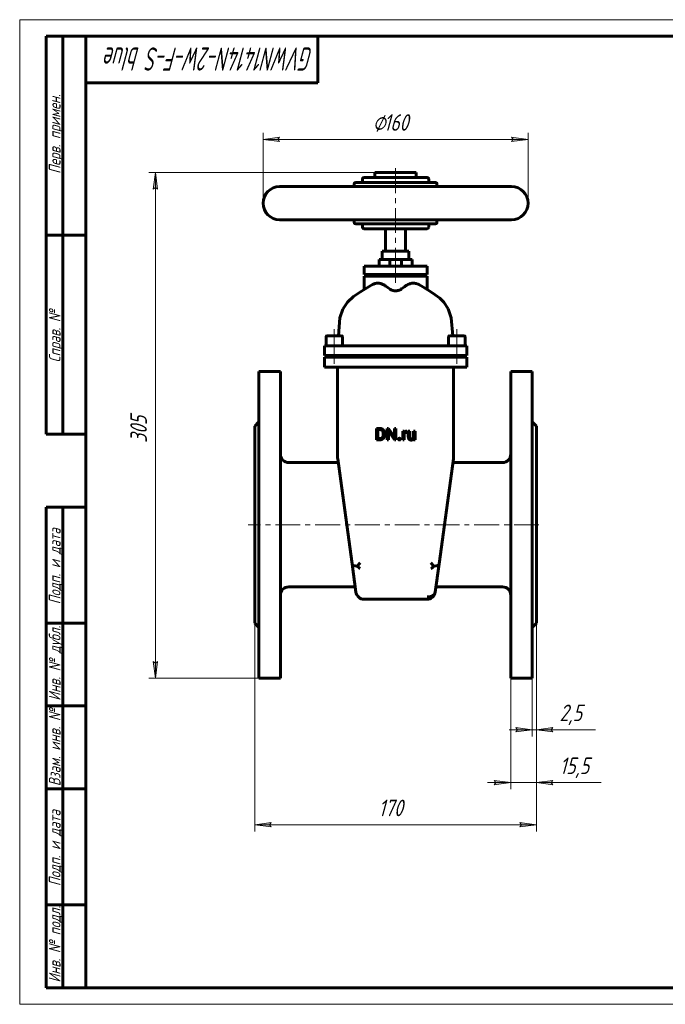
# Model space of a CAD drawing. Header units: millimetres. Extents: x 0 to 420, y 0 to 297.
# Tile 1 of 2: x 0 to 195, y 0 to 297. Entities that reach past the tile are written whole.
import ezdxf

# ---------------------------------------------------------------- set-up
doc = ezdxf.new("R2010")
doc.units = ezdxf.units.MM
for name, pattern in [('K5LT_AXLED', [12, 7.5, -1.5, 1.5, -1.5]), ('K5LT_BASIC', [0]), ('K5LT_THIN', [0])]:
    doc.linetypes.add(name, pattern=pattern)
doc.layers.add('Системный слой', color=7, linetype='Continuous')
doc.layers.add('Системный слой (1)', color=7, linetype='Continuous', true_color=0x6c6c6c)
doc.styles.add('KDIMTEXTSTYLE', font='txt', dxfattribs={"width": 0.96, "oblique": 15, "height": 5})
doc.styles.add('KTEXTSTYLE', font='txt', dxfattribs={"width": 0.96, "height": 5})
doc.dimstyles.new('KDIMSTYLE (0.50)', dxfattribs={"dimtxt": 5, "dimasz": 1, "dimexe": 2, "dimexo": 0, "dimgap": 1, "dimtad": 1, "dimlfac": 2, "dimtxsty": 'KDIMTEXTSTYLE', "dimsah": 1, "dimcen": 0, "dimdle": 1, "dimadec": 0, "dimazin": 0, "dimtfac": 0.667, "dimtmove": 0, "dimatfit": 3, "dimfxl": 1, "dimtvp": 1, "dimtolj": 1, "dimtzin": 0, "dimarcsym": 0})

# ---------------------------------------------------------------- blocks, each defined once
blk = doc.blocks.new('U0')
at = {"layer": 'Системный слой (1)', "color": 143, "linetype": 'K5LT_BASIC', "lineweight": 60, "true_color": 0x33acca}
for p, q in [((121.69, 216.4), (120.43, 217.1)), ((124.06, 214.96), (121.69, 216.4)), ((125.41, 214.05), (124.06, 214.96)), ((126.77, 213.02), (125.41, 214.05)), ((127.97, 211.84), (126.77, 213.02)), ((129.35, 209.75), (127.97, 211.84)), ((130.25, 207.03), (129.35, 209.75)), ((130.69, 201.67), (130.25, 207.03))]:
    blk.add_line(p, q, dxfattribs=at)
blk = doc.blocks.new('U1')
at = {"layer": 'Системный слой (1)', "color": 143, "linetype": 'K5LT_BASIC', "lineweight": 60, "true_color": 0x33acca}
for p, q in [((105.46, 216.55), (106.46, 217.1)), ((100.78, 213.55), (102.84, 214.96)), ((102.84, 214.96), (105.46, 216.55)), ((97.52, 209.73), (98.92, 211.84)), ((98.92, 211.84), (100.78, 213.55)), ((96.65, 207.07), (97.52, 209.73)), ((96.2, 201.67), (96.65, 207.07))]:
    blk.add_line(p, q, dxfattribs=at)
blk = doc.blocks.new('U2')
at = {"layer": 'Системный слой (1)', "color": 143, "linetype": 'K5LT_BASIC', "lineweight": 60, "true_color": 0x33acca}
for p, q in [((108.44, 224.67), (112.4, 224.67)), ((114.85, 224.67), (118.44, 224.67))]:
    blk.add_line(p, q, dxfattribs=at)
blk = doc.blocks.new('U3')
at = {"layer": 'Системный слой (1)', "color": 143, "linetype": 'K5LT_BASIC', "lineweight": 60, "true_color": 0x33acca}
for p, q in [((131.94, 201.67), (129.74, 201.67)), ((134.14, 201.67), (131.94, 201.67))]:
    blk.add_line(p, q, dxfattribs=at)
blk = doc.blocks.new('U4')
at = {"layer": 'Системный слой (1)', "color": 143, "linetype": 'K5LT_BASIC', "lineweight": 60, "true_color": 0x33acca}
for p, q in [((113.44, 224.67), (111.89, 224.67)), ((114.99, 224.67), (113.44, 224.67))]:
    blk.add_line(p, q, dxfattribs=at)
blk = doc.blocks.new('U5')
at = {"layer": 'Системный слой (1)', "color": 143, "linetype": 'K5LT_BASIC', "lineweight": 60, "true_color": 0x33acca}
for p, q in [((125.94, 246.67), (125.94, 247.42)), ((125.94, 235.92), (125.94, 236.67))]:
    blk.add_line(p, q, dxfattribs=at)
blk = doc.blocks.new('U6')
at = {"layer": 'Системный слой (1)', "color": 143, "linetype": 'K5LT_BASIC', "lineweight": 60, "true_color": 0x33acca}
for p, q in [((100.94, 246.67), (100.94, 247.42)), ((100.94, 235.92), (100.94, 236.67))]:
    blk.add_line(p, q, dxfattribs=at)
blk = doc.blocks.new('U7')
at = {"layer": 'Системный слой (1)', "color": 143, "linetype": 'K5LT_BASIC', "lineweight": 60, "true_color": 0x33acca}
for p, q in [((94.94, 201.67), (92.74, 201.67)), ((97.14, 201.67), (94.94, 201.67))]:
    blk.add_line(p, q, dxfattribs=at)
blk = doc.blocks.new('D0')
at = {"layer": 'Системный слой (1)'}
for points in [[(75.94, 53.49), (75.44, 54.15), (75.94, 54.8), (70.94, 54.15)], [(150.94, 53.49), (155.94, 54.15), (150.94, 54.8), (151.44, 54.15)]]:
    blk.add_hatch(color=7, dxfattribs=at).paths.add_polyline_path(points)
at = {"layer": 'Системный слой (1)', "color": 7, "linetype": 'K5LT_THIN', "lineweight": 18, "true_color": 0xffffff}
for p, q in [((70.94, 114.92), (70.94, 52.15)), ((155.94, 114.92), (155.94, 52.15)), ((70.94, 54.15), (75.94, 54.8)), ((75.94, 53.49), (70.94, 54.15)), ((75.94, 54.8), (75.44, 54.15)), ((75.44, 54.15), (75.94, 53.49)), ((151.44, 54.15), (150.94, 54.8)), ((150.94, 54.8), (155.94, 54.15)), ((155.94, 54.15), (150.94, 53.49)), ((150.94, 53.49), (151.44, 54.15))]:
    blk.add_line(p, q, dxfattribs=at)
blk.add_wipeout([(108.3, 55.15), (108.3, 62.53), (118.18, 62.53), (118.18, 55.15)]).dxf.layer = 'Системный слой (1)'
blk.add_line((70.94, 54.15), (155.94, 54.15), dxfattribs=at)
at = {"layer": 'Системный слой (1)', "color": 7, "insert": (108.3, 61.73), "char_height": 5, "attachment_point": 1, "style": 'KTEXTSTYLE'}
blk.add_mtext('\\fArial|b0|c204|p34;\\H5.0;\\W1.000;\\Q15;\\fGOST Type AU|b0|i0|c204|p34;\\Q15;\\W0.960;170', dxfattribs=at)
blk = doc.blocks.new('KDIMARROW_01')
at = {"layer": 'Системный слой'}
blk.add_hatch(color=0, dxfattribs=at).paths.add_polyline_path([(-5, -0.66), (0, 0), (-5, 0.66), (-4.5, 0)])
at = {"layer": 'Системный слой', "color": 0, "linetype": 'K5LT_THIN', "lineweight": 18}
for p, q in [((-4.5, 0), (-5, 0.66)), ((-5, 0.66), (0, 0)), ((0, 0), (-5, -0.66)), ((-5, -0.66), (-4.5, 0))]:
    blk.add_line(p, q, dxfattribs=at)
at = {"layer": 'Системный слой (1)', "color": 0, "linetype": 'K5LT_THIN', "lineweight": 18}
blk.add_line((113.44, 144.67), (112.94, 144.67), dxfattribs=at)
blk = doc.blocks.new('D1')
at = {"layer": 'Системный слой (1)'}
for points in [[(143.19, 66.2), (148.19, 66.86), (143.19, 67.52), (143.69, 66.86)], [(160.44, 66.86), (160.94, 67.52), (155.94, 66.86), (160.94, 66.2)]]:
    blk.add_hatch(color=7, dxfattribs=at).paths.add_polyline_path(points)
at = {"layer": 'Системный слой (1)', "color": 7, "linetype": 'K5LT_THIN', "lineweight": 18, "true_color": 0xffffff}
for p, q in [((155.94, 114.92), (155.94, 64.86)), ((148.19, 98.42), (148.19, 64.86)), ((148.19, 66.86), (141.19, 66.86)), ((148.19, 66.86), (143.19, 67.52)), ((143.19, 67.52), (143.69, 66.86)), ((143.69, 66.86), (143.19, 66.2)), ((143.19, 66.2), (148.19, 66.86)), ((148.19, 66.86), (155.94, 66.86)), ((160.94, 67.52), (155.94, 66.86)), ((155.94, 66.86), (160.94, 66.2)), ((155.94, 66.86), (160.94, 66.86)), ((160.44, 66.86), (160.94, 67.52)), ((160.94, 66.2), (160.44, 66.86))]:
    blk.add_line(p, q, dxfattribs=at)
blk.add_wipeout([(162.98, 67.86), (162.98, 75.24), (173.11, 75.24), (173.11, 67.86)]).dxf.layer = 'Системный слой (1)'
for p, q in [((155.94, 66.86), (162.94, 66.86)), ((160.98, 66.86), (175.53, 66.86))]:
    blk.add_line(p, q, dxfattribs=at)
at = {"layer": 'Системный слой (1)', "color": 7, "insert": (162.98, 74.45), "char_height": 5, "attachment_point": 1, "style": 'KTEXTSTYLE'}
blk.add_mtext('\\fArial|b0|c204|p34;\\H5.0;\\W1.000;\\Q15;\\fGOST Type AU|b0|i0|c204|p34;\\Q15;\\W0.960;15,5', dxfattribs=at)
blk = doc.blocks.new('D2')
at = {"layer": 'Системный слой (1)'}
for points in [[(154.69, 82.82), (149.69, 83.48), (150.19, 82.82), (149.69, 82.17)], [(160.44, 82.82), (160.94, 83.48), (155.94, 82.82), (160.94, 82.17)]]:
    blk.add_hatch(color=7, dxfattribs=at).paths.add_polyline_path(points)
at = {"layer": 'Системный слой (1)', "color": 7, "linetype": 'K5LT_THIN', "lineweight": 18, "true_color": 0xffffff}
for p, q in [((155.94, 114.92), (155.94, 80.82)), ((154.69, 98.42), (154.69, 80.82)), ((154.69, 82.82), (149.69, 83.48)), ((149.69, 83.48), (150.19, 82.82)), ((160.94, 83.48), (155.94, 82.82)), ((160.44, 82.82), (160.94, 83.48)), ((154.69, 82.82), (147.69, 82.82)), ((150.19, 82.82), (149.69, 82.17)), ((149.69, 82.17), (154.69, 82.82)), ((154.69, 82.82), (155.94, 82.82)), ((155.94, 82.82), (160.94, 82.17)), ((155.94, 82.82), (160.94, 82.82)), ((160.94, 82.17), (160.44, 82.82))]:
    blk.add_line(p, q, dxfattribs=at)
blk.add_wipeout([(162.94, 83.82), (162.94, 91.21), (171.42, 91.21), (171.42, 83.82)]).dxf.layer = 'Системный слой (1)'
for p, q in [((155.94, 82.82), (162.94, 82.82)), ((160.94, 82.82), (173.78, 82.82))]:
    blk.add_line(p, q, dxfattribs=at)
at = {"layer": 'Системный слой (1)', "color": 7, "insert": (162.94, 90.41), "char_height": 5, "attachment_point": 1, "style": 'KTEXTSTYLE'}
blk.add_mtext('\\fArial|b0|c204|p34;\\H5.0;\\W1.000;\\Q15;\\fGOST Type AU|b0|i0|c204|p34;\\Q15;\\W0.960;2,5', dxfattribs=at)
blk = doc.blocks.new('D3')
at = {"layer": 'Системный слой (1)'}
for points in [[(41.63, 245.92), (40.97, 250.92), (40.32, 245.92), (40.97, 246.42)], [(40.97, 98.42), (41.63, 103.42), (40.97, 102.92), (40.32, 103.42)]]:
    blk.add_hatch(color=7, dxfattribs=at).paths.add_polyline_path(points)
at = {"layer": 'Системный слой (1)', "color": 7, "linetype": 'K5LT_THIN', "lineweight": 18, "true_color": 0xffffff}
for p, q in [((107.19, 250.92), (38.97, 250.92)), ((40.32, 245.92), (40.97, 250.92)), ((40.97, 250.92), (41.63, 245.92)), ((40.97, 246.42), (40.32, 245.92)), ((41.63, 245.92), (40.97, 246.42)), ((40.97, 98.42), (40.32, 103.42)), ((40.32, 103.42), (40.97, 102.92)), ((40.97, 102.92), (41.63, 103.42)), ((41.63, 103.42), (40.97, 98.42)), ((75.44, 98.42), (38.97, 98.42))]:
    blk.add_line(p, q, dxfattribs=at)
blk.add_wipeout([(39.97, 169.33), (32.59, 169.33), (32.59, 179.58), (39.97, 179.58)]).dxf.layer = 'Системный слой (1)'
blk.add_line((40.97, 250.92), (40.97, 98.42), dxfattribs=at)
at = {"layer": 'Системный слой (1)', "color": 7, "insert": (33.39, 169.33), "char_height": 5, "attachment_point": 1, "rotation": 90, "style": 'KTEXTSTYLE'}
blk.add_mtext('\\fArial|b0|c204|p34;\\H5.0;\\W1.000;\\Q15;\\fGOST Type AU|b0|i0|c204|p34;\\Q15;\\W0.960;305', dxfattribs=at)
blk = doc.blocks.new('D4')
at = {"layer": 'Системный слой (1)'}
for points in [[(77.94, 260.9), (78.44, 261.56), (73.44, 260.9), (78.44, 260.25)], [(153.44, 260.9), (148.44, 261.56), (148.94, 260.9), (148.44, 260.25)]]:
    blk.add_hatch(color=7, dxfattribs=at).paths.add_polyline_path(points)
at = {"layer": 'Системный слой (1)', "color": 7, "linetype": 'K5LT_THIN', "lineweight": 18, "true_color": 0xffffff}
for p, q in [((73.44, 241.67), (73.44, 262.9)), ((73.44, 260.9), (78.44, 261.56)), ((78.44, 261.56), (77.94, 260.9)), ((148.94, 260.9), (148.44, 261.56)), ((148.44, 261.56), (153.44, 260.9)), ((153.44, 241.67), (153.44, 262.9)), ((78.44, 260.25), (73.44, 260.9)), ((77.94, 260.9), (78.44, 260.25)), ((153.44, 260.9), (148.44, 260.25)), ((148.44, 260.25), (148.94, 260.9))]:
    blk.add_line(p, q, dxfattribs=at)
blk.add_wipeout([(106.58, 261.9), (106.58, 269.29), (119.76, 269.29), (119.76, 261.9)]).dxf.layer = 'Системный слой (1)'
blk.add_line((73.44, 260.9), (153.44, 260.9), dxfattribs=at)
at = {"layer": 'Системный слой (1)', "color": 7, "char_height": 5, "attachment_point": 1, "style": 'KTEXTSTYLE'}
for s, insert in [('\\fArial|b0|c204|p34;\\H5.0;\\W1.000;\\Q15;\\fGOST Type AU|b0|i0|c204|p34;\\Q15;\\W0.960;⌀', (106.58, 268.49)), ('\\fArial|b0|c204|p34;\\H5.0;\\W1.000;\\Q15;\\fGOST Type AU|b0|i0|c204|p34;\\Q15;\\W0.960;160', (109.89, 268.49))]:
    blk.add_mtext(s, dxfattribs=dict(at, insert=insert))
blk = doc.blocks.new('U19')
at = {"color": 7, "linetype": 'K5LT_THIN', "lineweight": 18, "true_color": 0xffffff}
for p, q in [((0, 0), (0, 297)), ((0, 297), (420, 297)), ((420, 0), (0, 0))]:
    blk.add_line(p, q, dxfattribs=at)
at = {"color": 143, "linetype": 'K5LT_BASIC', "lineweight": 60, "true_color": 0x33acca}
for p, q in [((8, 172), (8, 292)), ((20, 292), (8, 292)), ((13, 172), (13, 292)), ((20, 5), (20, 292)), ((20, 292), (415, 292)), ((90, 292), (90, 278)), ((90, 278), (20, 278)), ((20, 232), (8, 232)), ((20, 172), (8, 172)), ((8, 5), (8, 150)), ((20, 150), (8, 150)), ((13, 5), (13, 150)), ((20, 115), (8, 115)), ((20, 90), (8, 90)), ((20, 65), (8, 65)), ((20, 30), (8, 30)), ((20, 5), (8, 5)), ((415, 5), (20, 5))]:
    blk.add_line(p, q, dxfattribs=at)
at = {"color": 7, "attachment_point": 1, "style": 'KTEXTSTYLE'}
for s, insert, char_height, rotation in [('\\fArial|b0|c204|p34;\\H5.0;\\W1.000;\\Q15;\\fGOST Type AU|b0|i0|c204|p34;\\Q15;\\W0.710;\\H7.00;GVWN1414N-2W-F-S blue', (88.66, 281.64), 7, 180), ('\\fArial|b0|c204|p34;\\H5.0;\\W1.000;\\Q15;\\fGOST Type AU|b0|i0|c204|p34;\\Q15;\\W0.960;\\H3.50;Перв. примен.', (8.82, 250.52), 3.5, 90), ('\\fArial|b0|c204|p34;\\H5.0;\\W1.000;\\Q15;\\fGOST Type AU|b0|i0|c204|p34;\\Q15;\\W0.960;\\H3.50;Справ. №', (8.82, 193.63), 3.5, 90), ('\\fArial|b0|c204|p34;\\H5.0;\\W1.000;\\Q15;\\fGOST Type AU|b0|i0|c204|p34;\\Q15;\\W0.960;\\H3.50;Подп. и дата', (8.82, 120.66), 3.5, 90), ('\\fArial|b0|c204|p34;\\H5.0;\\W1.000;\\Q15;\\fGOST Type AU|b0|i0|c204|p34;\\Q15;\\W0.960;\\H3.50;Инв. № дубл.', (8.82, 91.57), 3.5, 90), ('\\fArial|b0|c204|p34;\\H5.0;\\W1.000;\\Q15;\\fGOST Type AU|b0|i0|c204|p34;\\Q15;\\W0.960;\\H3.50;Взам. инв. №', (8.82, 65.8), 3.5, 90), ('\\fArial|b0|c204|p34;\\H5.0;\\W1.000;\\Q15;\\fGOST Type AU|b0|i0|c204|p34;\\Q15;\\W0.960;\\H3.50;Подп. и дата', (8.82, 35.66), 3.5, 90), ('\\fArial|b0|c204|p34;\\H5.0;\\W1.000;\\Q15;\\fGOST Type AU|b0|i0|c204|p34;\\Q15;\\W0.960;\\H3.50;Инв. № подл.', (8.82, 6.57), 3.5, 90)]:
    blk.add_mtext(s, dxfattribs=dict(at, insert=insert, char_height=char_height, rotation=rotation))

msp = doc.modelspace()

# ---------------------------------------------------------------- linework, layer by layer
at = {"layer": 'Системный слой (1)', "color": 30, "linetype": 'K5LT_AXLED', "lineweight": 18, "true_color": 0xff8000}
for p, q in [((113.444, 220.669), (113.444, 252.919)), ((113.444, 217.669), (113.444, 222.169)), ((94.944, 203.669), (94.944, 196.669)), ((131.944, 203.669), (131.944, 196.669)), ((94.944, 197.669), (94.944, 193.169)), ((131.944, 197.669), (131.944, 193.169)), ((156.694, 144.669), (68.944, 144.669))]:
    msp.add_line(p, q, dxfattribs=at)
at = {"layer": 'Системный слой (1)', "color": 143, "linetype": 'K5LT_BASIC', "lineweight": 60, "true_color": 0x33acca}
for p, q in [((107.194, 249.419), (107.194, 250.919)), ((107.194, 250.919), (119.694, 250.919)), ((119.694, 249.419), (119.694, 250.919)), ((78.444, 246.669), (148.444, 246.669)), ((125.444, 247.919), (101.444, 247.919)), ((103.444, 247.919), (103.444, 248.919)), ((122.944, 249.419), (103.944, 249.419)), ((123.444, 247.919), (123.444, 248.919)), ((78.444, 236.669), (148.444, 236.669)), ((101.444, 235.419), (125.444, 235.419)), ((103.444, 234.419), (103.444, 235.419)), ((123.444, 234.419), (123.444, 235.419)), ((103.944, 233.919), (122.944, 233.919)), ((110.444, 227.169), (110.444, 233.919)), ((116.444, 227.169), (116.444, 233.919)), ((109.444, 227.169), (117.444, 227.169)), ((109.444, 224.669), (109.444, 227.169)), ((117.444, 224.669), (117.444, 227.169)), ((108.444, 222.669), (108.444, 224.669)), ((111.694, 224.469), (111.694, 222.669)), ((115.194, 224.469), (115.194, 222.669)), ((118.444, 222.669), (118.444, 224.669)), ((103.917, 220.169), (103.917, 222.669)), ((103.917, 222.669), (104.2995, 222.669)), ((104.2995, 220.169), (103.917, 220.169)), ((104.2995, 222.669), (111.8266, 222.669)), ((104.2995, 220.169), (111.8266, 220.169)), ((108.444, 219.669), (108.444, 220.169)), ((111.8266, 222.669), (115.0615, 222.669)), ((115.0615, 220.169), (111.8266, 220.169)), ((112.444, 220.169), (112.444, 219.669)), ((114.444, 220.169), (114.444, 219.669)), ((115.0615, 222.669), (122.5885, 222.669)), ((115.0615, 220.169), (122.5885, 220.169)), ((118.444, 219.669), (118.444, 220.169)), ((122.5885, 222.669), (122.971, 222.669)), ((122.971, 220.169), (122.5885, 220.169)), ((122.971, 220.169), (122.971, 222.669)), ((103.917, 219.669), (104.2995, 219.669)), ((103.917, 215.642), (103.917, 219.669)), ((104.2995, 219.669), (111.8266, 219.669)), ((111.8266, 219.669), (115.0615, 219.669)), ((115.0615, 219.669), (122.5885, 219.669)), ((122.5885, 219.669), (122.971, 219.669)), ((122.971, 215.642), (122.971, 219.669)), ((92.444, 201.369), (92.444, 198.669)), ((92.9115, 201.669), (92.744, 201.669)), ((97.444, 201.369), (97.444, 198.669)), ((129.444, 201.369), (129.444, 198.669)), ((134.144, 201.669), (131.944, 201.669)), ((134.444, 201.369), (134.444, 198.669)), ((91.944, 195.669), (91.944, 198.669)), ((91.944, 198.669), (94.944, 198.669)), ((94.944, 198.669), (131.944, 198.669)), ((131.944, 198.669), (134.944, 198.669)), ((134.944, 195.669), (134.944, 198.669)), ((94.944, 195.669), (91.944, 195.669)), ((91.944, 195.169), (94.944, 195.169)), ((91.944, 192.169), (91.944, 195.169)), ((93.444, 195.669), (93.444, 195.169)), ((94.944, 195.669), (131.944, 195.669)), ((94.944, 195.169), (131.944, 195.169)), ((96.444, 195.669), (96.444, 195.169)), ((100.944, 195.169), (100.944, 195.669)), ((125.944, 195.169), (125.944, 195.669)), ((130.444, 195.669), (130.444, 195.169)), ((134.944, 195.669), (131.944, 195.669)), ((131.944, 195.169), (134.944, 195.169)), ((133.444, 195.669), (133.444, 195.169)), ((134.944, 192.169), (134.944, 195.169)), ((72.194, 190.919), (72.194, 98.419)), ((72.194, 190.919), (78.694, 190.919)), ((78.694, 190.919), (78.694, 98.419)), ((94.944, 192.169), (91.944, 192.169)), ((94.944, 192.169), (131.944, 192.169)), ((95.944, 192.169), (95.944, 164.8398)), ((130.944, 164.8398), (130.944, 192.169)), ((134.944, 192.169), (131.944, 192.169)), ((148.194, 190.919), (148.194, 98.419)), ((154.694, 190.919), (148.194, 190.919)), ((154.694, 190.919), (154.694, 98.419)), ((70.944, 174.419), (72.194, 175.669)), ((155.944, 174.419), (154.694, 175.669)), ((70.944, 174.419), (70.944, 114.919)), ((108.6282, 173.7291), (107.6435, 173.7291)), ((107.6435, 173.7291), (107.6435, 170.2492)), ((108.1047, 173.3515), (108.1047, 170.6245)), ((108.6282, 173.3515), (108.1047, 173.3515)), ((110.8846, 173.7291), (110.8846, 170.2492)), ((111.3459, 173.7291), (110.8846, 173.7291)), ((113.1049, 171.0379), (111.3459, 173.7291)), ((111.3459, 172.9332), (113.0978, 170.2492)), ((111.3459, 170.2492), (111.3459, 172.9332)), ((113.5615, 173.7291), (113.1049, 173.7291)), ((113.1049, 173.7291), (113.1049, 171.0379)), ((113.5615, 170.2492), (113.5615, 173.7291)), ((116.0633, 172.8352), (115.6331, 172.8352)), ((115.6331, 172.8352), (115.6331, 170.2492)), ((116.072, 172.5396), (116.0633, 172.8352)), ((116.8807, 172.4385), (116.8831, 172.8496)), ((117.2904, 172.8352), (117.2904, 171.167)), ((117.7326, 172.8352), (117.2904, 172.8352)), ((117.7326, 171.1622), (117.7326, 172.8352)), ((118.8822, 172.8352), (118.8822, 170.9536)), ((119.3267, 172.8352), (118.8822, 172.8352)), ((119.3267, 170.2492), (119.3267, 172.8352)), ((155.944, 174.419), (155.944, 114.919)), ((107.6435, 170.2492), (108.5851, 170.2492)), ((108.1047, 170.6245), (108.5851, 170.6245)), ((109.7061, 171.884), (109.7061, 172.0967)), ((110.1625, 171.884), (110.1625, 172.0919)), ((110.8846, 170.2492), (111.3459, 170.2492)), ((113.0978, 170.2492), (113.5615, 170.2492)), ((115.6331, 170.2492), (116.0753, 170.2492)), ((116.0753, 170.2492), (116.0753, 172.0864)), ((118.8945, 170.5051), (118.9037, 170.2492)), ((118.9037, 170.2492), (119.3267, 170.2492)), ((81.194, 163.419), (96.1156, 163.419)), ((95.9672, 164.4998), (98.6891, 144.669)), ((128.1989, 144.669), (130.9208, 164.4998)), ((130.7725, 163.419), (145.694, 163.419)), ((98.6891, 144.669), (100.3093, 132.8646)), ((126.5787, 132.8646), (128.1989, 144.669)), ((101.4809, 124.3291), (100.3093, 132.8646)), ((101.8558, 132.1378), (102.7861, 133.2046)), ((125.0323, 132.1378), (124.1019, 133.2046)), ((126.5787, 132.8646), (125.4072, 124.3291)), ((81.194, 125.919), (101.2627, 125.919)), ((125.6254, 125.919), (145.694, 125.919)), ((103.9577, 122.169), (122.9304, 122.169)), ((70.944, 114.919), (72.194, 113.669)), ((155.944, 114.919), (154.694, 113.669)), ((72.194, 98.419), (78.694, 98.419)), ((154.694, 98.419), (148.194, 98.419))]:
    msp.add_line(p, q, dxfattribs=at)
for centre, radius, start, end in [((78.444, 241.669), 5, 90, 270), ((101.444, 247.419), 0.5, 90, 180), ((103.944, 248.919), 0.5, 90, 180), ((122.944, 248.919), 0.5, 0, 90), ((125.444, 247.419), 0.5, 0, 90), ((148.444, 241.669), 5, 270, 90), ((101.444, 235.919), 0.5, 180, 270), ((125.444, 235.919), 0.5, 270, 0), ((103.944, 234.419), 0.5, 180, 270), ((122.944, 234.419), 0.5, 270, 0), ((111.894, 224.469), 0.2, 90, 180), ((114.994, 224.469), 0.2, 0, 90), ((92.744, 201.369), 0.3, 90, 180), ((97.144, 201.369), 0.3, 0, 90), ((129.744, 201.369), 0.3, 90, 180), ((134.144, 201.369), 0.3, 0, 90), ((134.144, 201.369), 0.3, 0, 90), ((81.194, 165.919), 2.5, 180, 270), ((98.444, 164.8398), 2.5, 180, 187.815294), ((128.444, 164.8398), 2.5, 352.184706, 0), ((145.694, 165.919), 2.5, 270, 0), ((81.194, 123.419), 2.5, 90, 180), ((145.694, 123.419), 2.5, 0, 90), ((103.9577, 124.669), 2.5, 187.815294, 270), ((122.9304, 124.669), 2.5, 270, 352.184706)]:
    msp.add_arc(centre, radius, start, end, dxfattribs=at)
for centre, major_axis, ratio, start_param, end_param in [((102.7861, 133.2046), (2.4768, 0.34), 0.41148301, 3.14159265, 4.27153931), ((102.7861, 133.2046), (-2.5925, 2.261), 0.41148301, 1.57079633, 1.91534482), ((124.1019, 133.2046), (-2.5925, -2.261), 0.41148301, 1.22624783, 1.57079633), ((124.1019, 133.2046), (-2.4768, 0.34), 0.41148301, 2.011646, 3.14159265), ((122.9304, 124.669), (2.4768, -0.34), 0.70379985, 4.80869015, 6.28318531)]:
    msp.add_ellipse(centre, major_axis=major_axis, ratio=ratio, start_param=start_param, end_param=end_param, dxfattribs=at)
for points, degree, knots in [([(106.4583, 217.0977), (106.6974, 217.2253), (107.0973, 217.3875), (107.697, 217.512), (108.2298, 217.5346), (108.743, 217.4678), (109.2096, 217.3369), (109.6433, 217.1539), (109.9325, 216.9873), (110.0755, 216.8935)], 3, [0, 0, 0, 0, 2.03834409, 3.33605819, 4.90982365, 6.36836184, 7.51791097, 8.7535139, 10, 10, 10, 10]), ([(111.8266, 215.676), (111.3935, 215.9941), (110.811, 216.4048), (110.2238, 216.7961), (110.0755, 216.8935)], 3, [0, 0, 0, 0, 3.73974716, 5, 5, 5, 5]), ([(116.8126, 216.8935), (116.3697, 216.6027), (115.7849, 216.2016), (115.2047, 215.7812), (115.0615, 215.676)], 3, [0, 0, 0, 0, 3.7633258, 5, 5, 5, 5]), ([(116.8126, 216.8935), (117.0317, 217.0373), (117.3998, 217.2339), (117.9234, 217.4137), (118.3886, 217.5075), (118.899, 217.5351), (119.4665, 217.4705), (119.9854, 217.3136), (120.3078, 217.1628), (120.4298, 217.0977)], 3, [0, 0, 0, 0, 1.91128507, 3.13267286, 4.33984219, 5.71886355, 7.2816151, 8.96041582, 10, 10, 10, 10]), ([(115.0615, 215.676), (115.0086, 215.6372), (114.8809, 215.5551), (114.6608, 215.4494), (114.45, 215.375), (114.2902, 215.3307), (114.1658, 215.3015), (114.0402, 215.2772), (113.8707, 215.2516), (113.6686, 215.2322), (113.4424, 215.2257), (113.2409, 215.232), (113.0496, 215.2479), (112.841, 215.2767), (112.6656, 215.3133), (112.4919, 215.3594), (112.3721, 215.3979), (112.1619, 215.4781), (111.9864, 215.5663), (111.8604, 215.6512), (111.8266, 215.676)], 3, [0, 0, 0, 0, 1.58759398, 3.47147454, 5.02195757, 5.80517125, 6.44733195, 7.25497711, 7.98825819, 9.31233904, 10.5736857, 11.63953827, 12.56855326, 13.70354714, 15.13639194, 15.64618271, 16.9059091, 17.45911128, 19.98582099, 21, 21, 21, 21]), ([(116.325, 172.7934), (116.1732, 172.7038), (116.0736, 172.5422), (116.072, 172.5396)], 2, [0, 0, 0, 1.96730614, 2, 2, 2])]:
    msp.add_open_spline(points, degree=degree, knots=knots, dxfattribs=at)
for points in [[(110.1625, 172.0919), (110.1625, 172.4696), (109.9427, 173.0743), (109.534, 173.5021), (108.9699, 173.7291), (108.6282, 173.7291)], [(109.7061, 172.0967), (109.7061, 172.3955), (109.5627, 172.8615), (109.2854, 173.1842), (108.8863, 173.3515), (108.6282, 173.3515)], [(116.0753, 172.0864), (116.121, 172.1953), (116.1971, 172.276)], [(116.1971, 172.276), (116.2784, 172.362), (116.3955, 172.4098)], [(116.6871, 172.8831), (116.4768, 172.8831), (116.325, 172.7934)], [(116.3955, 172.4098), (116.5126, 172.4576), (116.6656, 172.4576)], [(116.6656, 172.4576), (116.7277, 172.4576), (116.8257, 172.4505), (116.8807, 172.4385)], [(116.8831, 172.8496), (116.8592, 172.8615), (116.7349, 172.8831), (116.6871, 172.8831)], [(108.5851, 170.2492), (108.9484, 170.2492), (109.5292, 170.4763), (109.9427, 170.9017), (110.1625, 171.5064), (110.1625, 171.884)], [(108.5851, 170.6245), (108.958, 170.6245), (109.4551, 170.9376), (109.7061, 171.504), (109.7061, 171.884)], [(114.4143, 170.6735), (114.3438, 170.5958), (114.3438, 170.4834)], [(114.3438, 170.4834), (114.3438, 170.3735), (114.4143, 170.297)], [(114.6187, 170.7511), (114.4848, 170.7511), (114.4143, 170.6735)], [(114.4143, 170.297), (114.4848, 170.2205), (114.6187, 170.2205)], [(114.823, 170.6735), (114.7525, 170.7511), (114.6187, 170.7511)], [(114.6187, 170.2205), (114.7525, 170.2205), (114.823, 170.297)], [(114.8935, 170.4834), (114.8935, 170.5958), (114.823, 170.6735)], [(114.823, 170.297), (114.8935, 170.3735), (114.8935, 170.4834)], [(117.2904, 171.167), (117.2904, 170.9089), (117.4123, 170.5408), (117.637, 170.3114), (117.7935, 170.2564)], [(117.8796, 170.695), (117.8114, 170.7607), (117.7326, 170.9877), (117.7326, 171.1622)], [(117.7935, 170.2564), (117.9501, 170.2014), (118.1389, 170.2014)], [(118.2082, 170.5767), (118.1174, 170.5767), (117.9477, 170.6292), (117.8796, 170.695)], [(118.1389, 170.2014), (118.4161, 170.2014), (118.6097, 170.291)], [(118.6551, 170.6854), (118.4902, 170.5767), (118.2082, 170.5767)], [(118.6097, 170.291), (118.7811, 170.3704), (118.8945, 170.5051)], [(118.8822, 170.9536), (118.8084, 170.7865), (118.6551, 170.6854)]]:
    msp.add_open_spline(points, degree=2, dxfattribs=at)

# ---------------------------------------------------------------- block references
at = {"layer": 'Системный слой (1)'}
for name in ['U6', 'U5', 'U2', 'U4', 'U1', 'U0', 'U7', 'U3']:
    msp.add_blockref(name, (0, 0), dxfattribs=at)

# ---------------------------------------------------------------- next in the draw order: dimensions: what is measured, and where the dimension line sits
at = {"layer": 'Системный слой (1)', "color": 7}
dim = msp.add_linear_dim(base=(70.944, 54.1463), p1=(155.944, 114.919), p2=(70.944, 114.919), dimstyle='KDIMSTYLE (0.50)', override={"dimexo": 0, "dimpost": '\\fGOST Type AU|b0|c204|p34;\\H5.0;\\W0.960;\\Q15;<>', "dimblk1": 'KDIMARROW_01', "dimblk2": 'KDIMARROW_01', "dimse1": 0, "dimse2": 0, "dimclrt": 7, "dimtol": 1, "dimtp": 0, "dimtm": 0, "dimtdec": 5, "dimtolj": 1}, dxfattribs=at)
dim.commit()
dim.dimension.update_dxf_attribs({"geometry": 'D0', "text_midpoint": (113.444, 54.1463), "dimtype": 160})

# ---------------------------------------------------------------- next in the draw order: dimensions: what is measured, and where the dimension line sits
dim = msp.add_linear_dim(base=(40.9735, 250.919), p1=(75.444, 98.419), p2=(107.194, 250.919), angle=90, dimstyle='KDIMSTYLE (0.50)', override={"dimexo": 0, "dimpost": '\\fGOST Type AU|b0|c204|p34;\\H5.0;\\W0.960;\\Q15;<>', "dimblk1": 'KDIMARROW_01', "dimblk2": 'KDIMARROW_01', "dimse1": 0, "dimse2": 0, "dimclrt": 7, "dimtol": 1, "dimtp": 0, "dimtm": 0, "dimtdec": 5, "dimtolj": 1}, dxfattribs=at)
dim.commit()
dim.dimension.update_dxf_attribs({"geometry": 'D3', "text_midpoint": (40.9735, 174.669), "dimtype": 160})
dim = msp.add_linear_dim(base=(148.194, 66.8588), p1=(155.944, 114.919), p2=(148.194, 98.419), dimstyle='KDIMSTYLE (0.50)', override={"dimexo": 0, "dimtoh": 1, "dimpost": '\\fGOST Type AU|b0|c204|p34;\\H5.0;\\W0.960;\\Q15;<>', "dimblk1": 'KDIMARROW_01', "dimblk2": 'KDIMARROW_01', "dimse1": 0, "dimse2": 0, "dimclrt": 7, "dimtol": 1, "dimtp": 0, "dimtm": 0, "dimtdec": 5, "dimtmove": 1, "dimtolj": 1}, dxfattribs=at)
dim.commit()
dim.dimension.update_dxf_attribs({"geometry": 'D1', "text_midpoint": (168.2571, 66.8588), "dimtype": 160})

# ---------------------------------------------------------------- next in the draw order: dimensions: what is measured, and where the dimension line sits
dim = msp.add_linear_dim(base=(73.444, 260.9035), p1=(153.444, 241.669), p2=(73.444, 241.669), angle=180, dimstyle='KDIMSTYLE (0.50)', override={"dimexo": 0, "dimpost": '\\fGOST Type AU|b0|c204|p34;\\H5.0;\\W0.960;\\Q15;∅<>', "dimblk1": 'KDIMARROW_01', "dimblk2": 'KDIMARROW_01', "dimse1": 0, "dimse2": 0, "dimclrt": 7, "dimtol": 1, "dimtp": 0, "dimtm": 0, "dimtdec": 5, "dimtolj": 1}, dxfattribs=at)
dim.commit()
dim.dimension.update_dxf_attribs({"geometry": 'D4', "text_midpoint": (113.444, 260.9035), "dimtype": 160})
dim = msp.add_linear_dim(base=(154.694, 82.8242), p1=(155.944, 114.919), p2=(154.694, 98.419), dimstyle='KDIMSTYLE (0.50)', override={"dimexo": 0, "dimtoh": 1, "dimpost": '\\fGOST Type AU|b0|c204|p34;\\H5.0;\\W0.960;\\Q15;<>', "dimblk1": 'KDIMARROW_01', "dimblk2": 'KDIMARROW_01', "dimse1": 0, "dimse2": 0, "dimclrt": 7, "dimtol": 1, "dimtp": 0, "dimtm": 0, "dimtdec": 5, "dimtmove": 1, "dimtolj": 1}, dxfattribs=at)
dim.commit()
dim.dimension.update_dxf_attribs({"geometry": 'D2', "text_midpoint": (167.3598, 82.8242), "dimtype": 160})

# ---------------------------------------------------------------- next in the draw order: block references
msp.add_blockref('U19', (0, 0))

doc.saveas('drawing.dxf')
